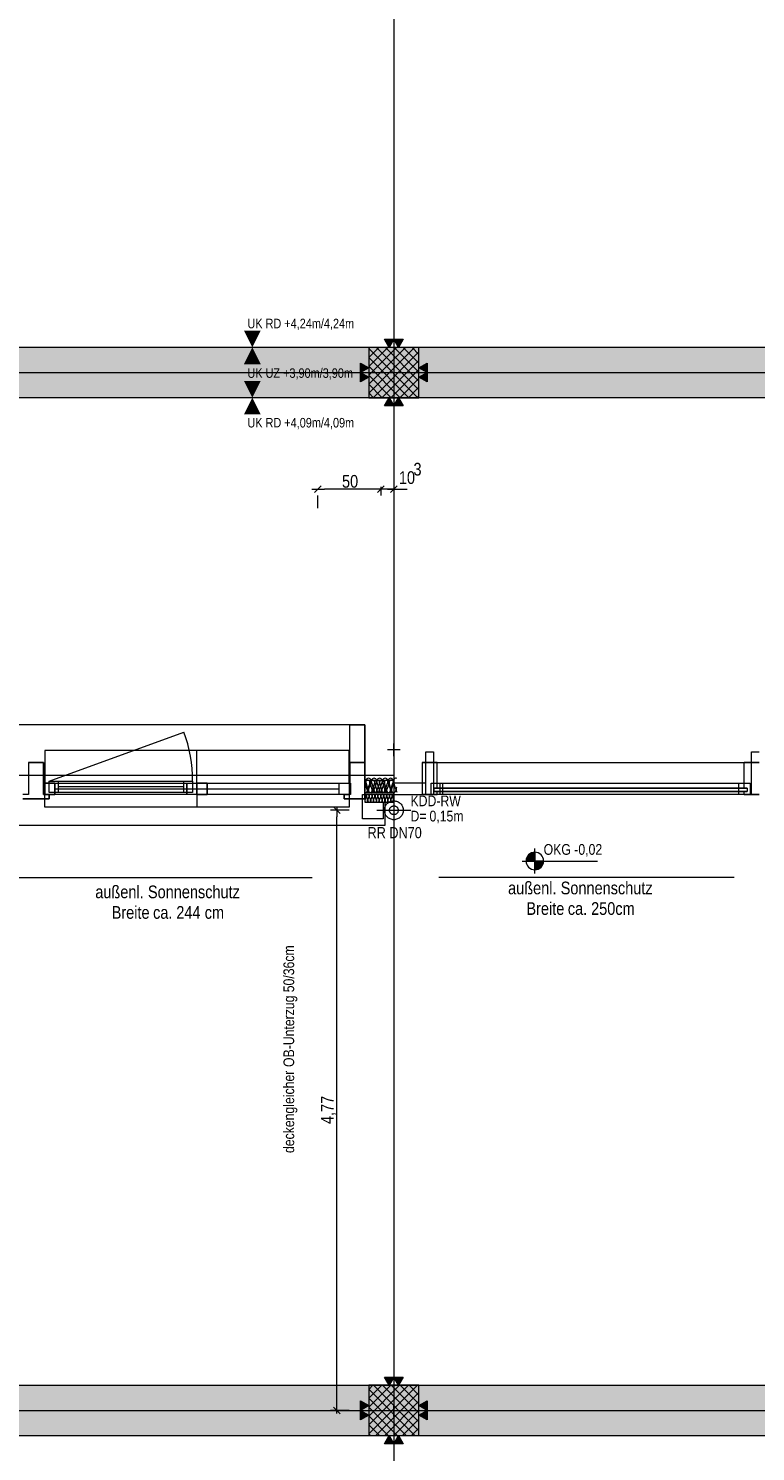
# Model space of a CAD drawing. Extents: x -620 to 300, y 62 to 1162.
# Tile 17 of 49: x -184 to -68, y 213 to 439. Entities that reach past the tile are written whole.
import ezdxf
from ezdxf.lldxf.tags import DXFTag

# ---------------------------------------------------------------- set-up
doc = ezdxf.new("R2010")
doc.units = 0
doc.layers.get('0').update_dxf_attribs({"lineweight": 13})
for name, color, linetype, lineweight, true_color in [('00_Beschriftung UZ', 3, 'Continuous', 35, 0x00ff00), ('30 -33 Aussenwände- 2 nichttragend', 7, 'Continuous', 9, 0x003dff), ('30 -33 Aussenwände- 3 Aussenstützen', 7, 'Continuous', 50, 0x0000dd), ('30 -33 Aussenwände- 7 Fassade_ Elemente', 7, 'Continuous', 9, 0x00aacc), ('30 -34 Innenwände- 2 nichttragend', 7, 'Continuous', 18, 0xff7fe6), ('30 -35 Decken- 1 Konstruktion-Träger- Stahlbeton', 7, 'Continuous', 13, 0x33aa00), ('30 -35 Decken- 11 Durchbruch', 5, 'Continuous', 15, 0x0000ff), ('70 -72 Beschriftung- 1 Beschriftung allgemein', 7, 'Continuous', 9, 0xff6633), ('70 -72 Beschriftung- 2 Beschriftung Bauteile', 7, 'Continuous', 9, 0x9999ff), ('70 -76 Bemaßung- 2 Allgemein', 9, 'Continuous', 5, 0x808080), ('iwb_Schraffur_Unterzug', 7, 'Continuous', 5, 0xffffcc)]:
    doc.layers.add(name, color=color, linetype=linetype, lineweight=lineweight, true_color=true_color)
for name, color, linetype, lineweight in [('40 -41 Abwasser_Wasser_Gas- 2 Wasser-1', 7, 'Continuous', 15), ('70 -71 Achsen- 1 Gebäudeachsen', 7, 'STRICHPUNKT2-A06G945V8I', 18), ('70 -72 Beschriftung- 5 Höhenkoten', 7, 'Continuous', 15)]:
    doc.layers.add(name, color=color, linetype=linetype, lineweight=lineweight)
doc.styles.get("Standard").update_dxf_attribs({"font": 'ARIALN.TTF'})
tags = doc.linetypes.add('fein_strichliert-A06G945W8I', pattern=[4, 1, -2, 1]).pattern_tags.tags
tags[8:9] = [DXFTag(74, 4), DXFTag(75, 0), DXFTag(340, '0'), DXFTag(46, 0.0), DXFTag(50, 0.0), DXFTag(44, 0.0), DXFTag(45, 0.0)]
tags[6:7] = [DXFTag(74, 4), DXFTag(75, 0), DXFTag(340, '0'), DXFTag(46, 0.0), DXFTag(50, 0.0), DXFTag(44, 0.0), DXFTag(45, 0.0)]
tags[4:5] = [DXFTag(74, 4), DXFTag(75, 0), DXFTag(340, '0'), DXFTag(46, 0.0), DXFTag(50, 0.0), DXFTag(44, 0.0), DXFTag(45, 0.0)]
tags = doc.linetypes.add('STRICHPUNKT2-A06G945V8I', pattern=[12.7, 6.35, -3.175, 0, -3.175]).pattern_tags.tags
tags[10:11] = [DXFTag(74, 4), DXFTag(75, 0), DXFTag(340, '0'), DXFTag(46, 0.0), DXFTag(50, 0.0), DXFTag(44, 0.0), DXFTag(45, 0.0)]
tags[8:9] = [DXFTag(74, 4), DXFTag(75, 0), DXFTag(340, '0'), DXFTag(46, 0.0), DXFTag(50, 0.0), DXFTag(44, 0.0), DXFTag(45, 0.0)]
tags[6:7] = [DXFTag(74, 4), DXFTag(75, 0), DXFTag(340, '0'), DXFTag(46, 0.0), DXFTag(50, 0.0), DXFTag(44, 0.0), DXFTag(45, 0.0)]
tags[4:5] = [DXFTag(74, 4), DXFTag(75, 0), DXFTag(340, '0'), DXFTag(46, 0.0), DXFTag(50, 0.0), DXFTag(44, 0.0), DXFTag(45, 0.0)]

# ---------------------------------------------------------------- blocks, each defined once
blk = doc.blocks.new('Referenz-A06G945X8I')
at = {"layer": '00_Beschriftung UZ', "color": 0, "linetype": 'Continuous', "lineweight": -2, "ltscale": 0.13}
for points in [[(-149.41, 391.12), (-148.08, 388.45), (-146.74, 391.12)], [(-149.41, 385.78), (-148.08, 388.45), (-146.74, 385.78)], [(-149.41, 383.12), (-148.08, 380.45), (-146.74, 383.12)], [(-149.41, 377.78), (-148.08, 380.45), (-146.74, 377.78)]]:
    blk.add_solid(points, dxfattribs=at)
at = {"layer": '30 -33 Aussenwände- 2 nichttragend', "color": 0, "linetype": 'fein_strichliert-A06G945W8I', "lineweight": -2, "ltscale": 0.13}
blk.add_line((-453.08, 320.45), (-125.58, 320.45), dxfattribs=at)
at = {"layer": '30 -33 Aussenwände- 3 Aussenstützen', "color": 0, "lineweight": -2}
for p, q in [((-129.58, 388.25), (-129.38, 388.45)), ((-129.58, 386.84), (-127.96, 388.45)), ((-129.58, 385.42), (-126.55, 388.45)), ((-129.58, 384.01), (-125.13, 388.45)), ((-129.58, 382.59), (-123.72, 388.45)), ((-129.58, 381.18), (-122.3, 388.45)), ((-129.58, 388.27), (-121.76, 380.45)), ((-128.89, 380.45), (-121.58, 387.76)), ((-128.35, 388.45), (-121.58, 381.69)), ((-126.93, 388.45), (-121.58, 383.1)), ((-125.52, 388.45), (-121.58, 384.52)), ((-124.1, 388.45), (-121.58, 385.93)), ((-122.69, 388.45), (-121.58, 387.34)), ((-129.58, 386.86), (-123.17, 380.45)), ((-129.58, 385.45), (-124.59, 380.45)), ((-127.48, 380.45), (-121.58, 386.35)), ((-126.06, 380.45), (-121.58, 384.94)), ((-125.58, 385.45), (-125.58, 383.45)), ((-129.58, 384.03), (-126, 380.45)), ((-129.58, 382.62), (-127.42, 380.45)), ((-126.58, 384.45), (-124.58, 384.45)), ((-124.65, 380.45), (-121.58, 383.52)), ((-129.58, 381.2), (-128.83, 380.45)), ((-123.23, 380.45), (-121.58, 382.11)), ((-121.82, 380.45), (-121.58, 380.69)), ((-129.58, 222.79), (-128.91, 223.45)), ((-129.58, 221.37), (-127.5, 223.45)), ((-129.58, 219.96), (-126.08, 223.45)), ((-129.58, 218.54), (-124.67, 223.45)), ((-129.58, 217.13), (-123.26, 223.45)), ((-129.58, 215.72), (-121.84, 223.45)), ((-129.58, 222.81), (-122.22, 215.45)), ((-128.81, 223.45), (-121.58, 216.22)), ((-128.43, 215.45), (-121.58, 222.3)), ((-127.39, 223.45), (-121.58, 217.64)), ((-125.98, 223.45), (-121.58, 219.05)), ((-124.57, 223.45), (-121.58, 220.47)), ((-123.15, 223.45), (-121.58, 221.88)), ((-121.74, 223.45), (-121.58, 223.3)), ((-129.58, 221.4), (-123.64, 215.45)), ((-129.58, 219.98), (-125.05, 215.45)), ((-127.01, 215.45), (-121.58, 220.89)), ((-125.6, 215.45), (-121.58, 219.47)), ((-125.58, 218.45), (-125.58, 220.45)), ((-129.58, 218.57), (-126.47, 215.45)), ((-126.58, 219.45), (-124.58, 219.45)), ((-124.18, 215.45), (-121.58, 218.06)), ((-129.58, 217.15), (-127.88, 215.45)), ((-129.58, 215.74), (-129.29, 215.45)), ((-122.77, 215.45), (-121.58, 216.64))]:
    blk.add_line(p, q, dxfattribs=at)
at = {"layer": '30 -33 Aussenwände- 3 Aussenstützen', "color": 0, "linetype": 'Continuous', "lineweight": -2, "ltscale": 0.13}
for p, q in [((-121.58, 388.45), (-129.58, 388.45)), ((-129.58, 388.45), (-129.58, 380.45)), ((-121.58, 380.45), (-121.58, 388.45)), ((-129.58, 380.45), (-121.58, 380.45)), ((-129.58, 223.45), (-129.58, 215.45)), ((-121.58, 223.45), (-129.58, 223.45)), ((-121.58, 215.45), (-121.58, 223.45)), ((-129.58, 215.45), (-121.58, 215.45))]:
    blk.add_line(p, q, dxfattribs=at)
at = {"layer": '30 -33 Aussenwände- 7 Fassade_ Elemente', "color": 0, "linetype": 'Continuous', "lineweight": -2, "ltscale": 0.13}
for p, q in [((-130.18, 328.45), (-285.98, 328.45)), ((-132.58, 322.45), (-132.58, 328.45)), ((-132.58, 328.45), (-130.18, 328.45)), ((-130.18, 328.45), (-130.18, 322.45)), ((-130.18, 320.08), (-130.18, 328.45)), ((-124.58, 324.45), (-126.58, 324.45)), ((-125.58, 323.45), (-125.58, 325.45)), ((-120.48, 324.15), (-119.28, 324.15)), ((-120.48, 317.35), (-120.48, 324.15)), ((-119.28, 324.15), (-119.28, 317.35)), ((-68.71, 317.35), (-68.71, 324.15)), ((-68.71, 324.15), (-67.51, 324.15)), ((-183.68, 322.45), (-181.28, 322.45)), ((-181.28, 322.45), (-183.68, 322.45)), ((-183.68, 322.45), (-183.68, 317.35)), ((-181.28, 322.45), (-181.28, 317.35)), ((-181.28, 317.35), (-181.28, 322.45)), ((-132.58, 317.35), (-132.58, 322.45)), ((-130.18, 322.45), (-132.58, 322.45)), ((-132.58, 322.45), (-132.58, 317.35)), ((-132.58, 322.45), (-130.18, 322.45)), ((-130.18, 322.45), (-130.18, 316.65)), ((-130.18, 316.65), (-130.18, 322.45)), ((-181.28, 317.35), (-181.28, 319.15)), ((-181.28, 317.35), (-181.28, 319.15)), ((-181.28, 319.15), (-179.48, 319.15)), ((-181.28, 319.15), (-156.88, 319.15)), ((-181.28, 317.35), (-181.28, 319.15)), ((-181.28, 319.15), (-179.48, 319.15)), ((-181.28, 317.35), (-181.28, 319.15)), ((-181.28, 319.15), (-156.88, 319.15)), ((-180.38, 319.5), (-157.58, 319.5)), ((-180.38, 317.7), (-180.38, 319.5)), ((-180.38, 319.5), (-178.98, 319.5)), ((-180.38, 317.7), (-180.38, 319.5)), ((-179.48, 319.15), (-179.48, 317.35)), ((-179.48, 319.15), (-179.48, 317.35)), ((-178.98, 319.5), (-178.98, 317.7)), ((-158.98, 319.5), (-157.58, 319.5)), ((-158.98, 317.7), (-158.98, 319.5)), ((-158.48, 319.15), (-156.88, 319.15)), ((-158.48, 317.35), (-158.48, 319.15)), ((-158.48, 319.15), (-156.88, 319.15)), ((-158.48, 317.35), (-158.48, 319.15)), ((-157.58, 319.5), (-157.58, 317.7)), ((-157.58, 319.5), (-157.58, 317.7)), ((-156.88, 319.15), (-132.48, 319.15)), ((-156.88, 319.15), (-155.28, 319.15)), ((-156.88, 319.15), (-132.48, 319.15)), ((-156.88, 317.35), (-156.88, 319.15)), ((-156.88, 319.15), (-155.28, 319.15)), ((-156.88, 317.35), (-156.88, 319.15)), ((-156.88, 319.15), (-156.88, 317.35)), ((-156.88, 319.15), (-156.88, 317.35)), ((-156.88, 317.35), (-156.88, 319.15)), ((-156.88, 317.35), (-156.88, 319.15)), ((-155.28, 319.15), (-155.28, 317.35)), ((-155.28, 319.15), (-155.28, 317.35)), ((-134.28, 319.15), (-132.48, 319.15)), ((-134.28, 317.35), (-134.28, 319.15)), ((-134.28, 319.15), (-132.48, 319.15)), ((-134.28, 317.35), (-134.28, 319.15)), ((-132.48, 319.15), (-132.48, 317.35)), ((-132.48, 319.15), (-132.48, 317.35)), ((-132.48, 319.15), (-132.48, 317.35)), ((-132.48, 319.15), (-132.48, 317.35)), ((-130.18, 319.65), (-125.58, 319.65)), ((-130.18, 317.65), (-130.18, 319.65)), ((-129.81, 318.15), (-130.13, 319.15)), ((-129.65, 318.23), (-130.02, 319.38)), ((-129.4, 319.15), (-129.77, 318.15)), ((-129.19, 319.38), (-129.61, 318.23)), ((-129.04, 318.15), (-129.37, 319.15)), ((-128.77, 318.23), (-129.14, 319.38)), ((-128.64, 319.15), (-129.01, 318.15)), ((-128.31, 319.38), (-128.73, 318.23)), ((-128.28, 318.15), (-128.6, 319.15)), ((-127.89, 318.23), (-128.26, 319.38)), ((-127.87, 319.15), (-128.24, 318.15)), ((-127.42, 319.38), (-127.85, 318.23)), ((-127.51, 318.15), (-127.83, 319.15)), ((-127.1, 319.15), (-127.47, 318.15)), ((-127.01, 318.23), (-127.38, 319.38)), ((-126.75, 318.15), (-127.07, 319.15)), ((-126.54, 319.38), (-126.97, 318.23)), ((-126.34, 319.15), (-126.71, 318.15)), ((-126.13, 318.23), (-126.5, 319.38)), ((-125.98, 318.15), (-126.3, 319.15)), ((-125.66, 319.38), (-126.09, 318.23)), ((-125.94, 318.15), (-125.58, 319.13)), ((-125.25, 318.23), (-125.62, 319.38)), ((-120.48, 319.15), (-125.58, 319.15)), ((-120.48, 317.35), (-120.48, 319.15)), ((-119.65, 317.35), (-119.65, 319.15)), ((-119.65, 319.15), (-117.85, 319.15)), ((-118.2, 317.35), (-118.2, 319.15)), ((-118.2, 319.15), (-68.91, 319.15)), ((-117.85, 319.15), (-117.85, 317.35)), ((-70.71, 319.15), (-68.91, 319.15)), ((-70.71, 317.35), (-70.71, 319.15)), ((-68.91, 319.15), (-68.91, 317.35)), ((-68.91, 319.15), (-68.91, 317.35)), ((-183.68, 317.35), (-184.58, 317.35)), ((-156.88, 317.35), (-181.28, 317.35)), ((-179.48, 317.35), (-181.28, 317.35)), ((-156.88, 317.35), (-181.28, 317.35)), ((-179.48, 317.35), (-181.28, 317.35)), ((-180.38, 317.35), (-181.28, 317.35)), ((-181.28, 317.35), (-180.38, 317.35)), ((-157.58, 317.7), (-180.38, 317.7)), ((-178.98, 317.7), (-180.38, 317.7)), ((-180.38, 317.35), (-180.38, 316.65)), ((-180.38, 316.65), (-180.38, 317.35)), ((-179.48, 318.25), (-158.48, 318.25)), ((-158.98, 318.6), (-178.98, 318.6)), ((-157.58, 317.7), (-158.98, 317.7)), ((-156.88, 317.35), (-158.48, 317.35)), ((-156.88, 317.35), (-158.48, 317.35)), ((-132.48, 317.35), (-156.88, 317.35)), ((-155.28, 317.35), (-156.88, 317.35)), ((-155.28, 317.35), (-156.88, 317.35)), ((-132.48, 317.35), (-156.88, 317.35)), ((-155.28, 318.25), (-134.28, 318.25)), ((-155.28, 318.25), (-134.28, 318.25)), ((-132.48, 317.35), (-134.28, 317.35)), ((-132.48, 317.35), (-134.28, 317.35)), ((-133.48, 316.65), (-133.48, 317.35)), ((-133.48, 317.35), (-133.48, 316.65)), ((-132.58, 317.35), (-133.48, 317.35)), ((-133.48, 317.35), (-132.58, 317.35)), ((-130.58, 313.51), (-130.58, 317.35)), ((-130.58, 317.35), (-130.18, 317.35)), ((-125.58, 317.65), (-130.18, 317.65)), ((-125.58, 317.35), (-130.18, 317.35)), ((-130.18, 317.35), (-130.18, 316.15)), ((-130.18, 317.35), (-130.18, 316.15)), ((-129.96, 317.05), (-130.18, 316.46)), ((-129.94, 317.05), (-129.75, 316.45)), ((-129.72, 316.45), (-129.5, 317.05)), ((-129.48, 317.05), (-129.29, 316.45)), ((-129.26, 316.45), (-129.04, 317.05)), ((-129.02, 317.05), (-128.83, 316.45)), ((-128.8, 316.45), (-128.58, 317.05)), ((-128.56, 317.05), (-128.37, 316.45)), ((-128.34, 316.45), (-128.12, 317.05)), ((-128.1, 317.05), (-127.91, 316.45)), ((-127.88, 316.45), (-127.66, 317.05)), ((-127.64, 317.05), (-127.45, 316.45)), ((-127.42, 316.45), (-127.2, 317.05)), ((-127.18, 317.05), (-126.99, 316.45)), ((-126.96, 316.45), (-126.74, 317.05)), ((-126.72, 317.05), (-126.53, 316.45)), ((-126.51, 316.45), (-126.28, 317.05)), ((-126.26, 317.05), (-126.07, 316.45)), ((-126.05, 316.45), (-125.82, 317.05)), ((-125.8, 317.05), (-125.61, 316.45)), ((-125.58, 317.35), (-120.48, 317.35)), ((-125.21, 318.23), (-125.08, 318.57)), ((-119.28, 317.35), (-120.48, 317.35)), ((-117.85, 317.35), (-119.65, 317.35)), ((-68.91, 317.35), (-118.2, 317.35)), ((-68.91, 317.35), (-70.71, 317.35)), ((-67.51, 317.35), (-68.71, 317.35)), ((-184.58, 316.65), (-180.38, 316.65)), ((-180.38, 316.65), (-184.58, 316.65)), ((-130.18, 316.65), (-133.48, 316.65)), ((-133.48, 316.65), (-130.18, 316.65)), ((-130.18, 316.15), (-125.58, 316.15)), ((-130.18, 316.15), (-127.28, 316.15)), ((-127.28, 316.15), (-127.28, 313.51)), ((-125.58, 316.07), (-126.98, 316.07)), ((-126.98, 312.51), (-126.98, 316.07)), ((-289.18, 312.51), (-126.98, 312.51)), ((-127.28, 313.51), (-130.58, 313.51))]:
    blk.add_line(p, q, dxfattribs=at)
at = {"layer": '30 -33 Aussenwände- 7 Fassade_ Elemente', "color": 0, "linetype": 'fein_strichliert-A06G945W8I', "lineweight": -2, "ltscale": 0.13}
blk.add_line((-180.38, 319.5), (-158.95, 327.3), dxfattribs=at)
at = {"layer": '30 -33 Aussenwände- 7 Fassade_ Elemente', "color": 0, "lineweight": -2}
for p, q in [((-132.68, 324.35), (-181.08, 324.35)), ((-156.88, 324.35), (-181.08, 324.35)), ((-181.08, 324.35), (-181.08, 319.15)), ((-132.68, 324.35), (-156.88, 324.35)), ((-156.88, 319.15), (-156.88, 324.35)), ((-132.68, 319.15), (-132.68, 324.35)), ((-181.08, 319.15), (-181.08, 317.35)), ((-179.48, 319.15), (-181.08, 319.15)), ((-179.48, 317.35), (-179.48, 319.15)), ((-179.48, 319.15), (-134.28, 319.15)), ((-179.48, 319.15), (-158.48, 319.15)), ((-158.48, 319.15), (-156.88, 319.15)), ((-158.48, 319.15), (-158.48, 317.35)), ((-156.88, 319.15), (-156.88, 317.35)), ((-155.28, 319.15), (-156.88, 319.15)), ((-155.28, 319.15), (-134.28, 319.15)), ((-155.28, 317.35), (-155.28, 319.15)), ((-134.28, 317.35), (-134.28, 319.15)), ((-134.28, 319.15), (-132.68, 319.15)), ((-132.68, 319.15), (-132.68, 317.35)), ((-181.08, 317.35), (-179.48, 317.35)), ((-181.08, 315.35), (-181.08, 317.35)), ((-179.48, 318.25), (-158.48, 318.25)), ((-179.48, 318.25), (-134.28, 318.25)), ((-134.28, 317.35), (-179.48, 317.35)), ((-158.48, 317.35), (-179.48, 317.35)), ((-156.88, 317.35), (-158.48, 317.35)), ((-156.88, 317.35), (-155.28, 317.35)), ((-156.88, 317.35), (-156.88, 315.35)), ((-155.28, 318.25), (-134.28, 318.25)), ((-134.28, 317.35), (-155.28, 317.35)), ((-132.68, 317.35), (-134.28, 317.35)), ((-132.68, 317.35), (-132.68, 315.35)), ((-132.68, 315.35), (-181.08, 315.35)), ((-156.88, 315.35), (-181.08, 315.35)), ((-132.68, 315.35), (-156.88, 315.35))]:
    blk.add_line(p, q, dxfattribs=at)
at = {"layer": '30 -33 Aussenwände- 7 Fassade_ Elemente', "color": 0, "linetype": 'fein_strichliert-A06G945W8I', "lineweight": -2, "ltscale": 0.13}
blk.add_ellipse((-180.38, 319.5), major_axis=(22.8, 0), ratio=1, start_param=0, end_param=0.349066, dxfattribs=at)
at = {"layer": '30 -33 Aussenwände- 7 Fassade_ Elemente', "color": 0, "linetype": 'Continuous', "lineweight": -2, "ltscale": 0.13}
for centre, major_axis, end_param in [((-129.77, 319.27), (0.364, -0.117), 3.765224), ((-129.61, 319.51), (0.419, -0.135), 3.765224), ((-129, 319.27), (0.364, -0.117), 3.765224), ((-128.72, 319.51), (0.419, -0.135), 3.765224), ((-128.23, 319.27), (0.364, -0.117), 3.765224), ((-127.84, 319.51), (0.419, -0.135), 3.765224), ((-127.47, 319.27), (0.364, -0.117), 3.765224), ((-127.47, 319.27), (-0.225, 0.31), 1.255075), ((-127.47, 319.27), (0.225, 0.31), 1.255075), ((-126.96, 319.51), (0.419, -0.135), 3.765224), ((-126.96, 319.51), (-0.258, 0.356), 1.255075), ((-127.47, 319.27), (0.364, -0.117), 1.255075), ((-126.96, 319.51), (0.258, 0.356), 1.255075), ((-126.7, 319.27), (0.364, -0.117), 3.765224), ((-126.7, 319.27), (-0.225, 0.31), 1.255075), ((-126.7, 319.27), (0.225, 0.31), 1.255075), ((-126.96, 319.51), (0.419, -0.135), 1.255075), ((-126.08, 319.51), (0.419, -0.135), 3.765224), ((-126.08, 319.51), (-0.258, 0.356), 1.255075), ((-126.7, 319.27), (0.364, -0.117), 1.255075), ((-125.94, 319.27), (-0.127, 0.361), 1.543158), ((-126.08, 319.51), (0.258, 0.356), 1.255075), ((-125.94, 319.27), (0.357, 0.137), 1.543158), ((-126.08, 319.51), (0.419, -0.135), 1.255075), ((-125.2, 319.51), (0.121, 0.423), 2.160679), ((-130.17, 318.04), (-0.005, -0.383), 1.896254), ((-130.18, 317.12), (0.219, -0.07), 1.884423), ((-130.07, 318.09), (-0.006, -0.44), 1.896254), ((-129.72, 317.12), (-0.135, 0.186), 1.254884), ((-129.72, 317.12), (0.135, 0.186), 1.254884), ((-129.41, 318.04), (-0.364, 0.117), 3.764652), ((-129.19, 318.09), (-0.419, 0.135), 3.764652), ((-129.72, 317.12), (0.219, -0.07), 1.254884), ((-129.26, 317.12), (0.219, -0.07), 3.764652), ((-129.26, 317.12), (-0.135, 0.186), 1.254884), ((-129.26, 317.12), (0.135, 0.186), 1.254884), ((-129.26, 317.12), (0.219, -0.07), 1.254884), ((-128.64, 318.04), (-0.364, 0.117), 3.764652), ((-128.8, 317.12), (0.219, -0.07), 3.764652), ((-128.8, 317.12), (-0.135, 0.186), 1.254884), ((-128.8, 317.12), (0.135, 0.186), 1.254884), ((-128.31, 318.09), (-0.419, 0.135), 3.764652), ((-128.8, 317.12), (0.219, -0.07), 1.254884), ((-128.34, 317.12), (0.219, -0.07), 3.764652), ((-127.88, 318.04), (-0.364, 0.117), 3.764652), ((-127.88, 318.04), (-0.364, 0.117), 1.254884), ((-127.88, 317.12), (0.219, -0.07), 3.764652), ((-127.88, 318.04), (-0.225, -0.31), 1.254884), ((-127.43, 318.09), (-0.419, 0.135), 3.764652), ((-127.43, 318.09), (-0.419, 0.135), 1.254884), ((-127.43, 318.09), (-0.258, -0.356), 1.254884), ((-127.42, 317.12), (0.219, -0.07), 3.764652), ((-127.88, 318.04), (0.225, -0.31), 1.254884), ((-127.11, 318.04), (-0.364, 0.117), 3.764652), ((-127.11, 318.04), (-0.364, 0.117), 1.254884), ((-127.11, 318.04), (-0.225, -0.31), 1.254884), ((-126.96, 317.12), (0.219, -0.07), 3.764652), ((-127.43, 318.09), (0.258, -0.356), 1.254884), ((-126.55, 318.09), (-0.419, 0.135), 1.254884), ((-126.55, 318.09), (-0.419, 0.135), 3.764652), ((-127.11, 318.04), (0.225, -0.31), 1.254884), ((-126.55, 318.09), (-0.258, -0.356), 1.254884), ((-126.34, 318.04), (-0.364, 0.117), 1.254884), ((-126.5, 317.12), (0.219, -0.07), 3.764652), ((-126.34, 318.04), (-0.225, -0.31), 1.254884), ((-126.55, 318.09), (0.258, -0.356), 1.254884), ((-126.04, 317.12), (0.219, -0.07), 3.764652), ((-125.67, 318.09), (-0.419, 0.135), 1.254884), ((-126.34, 318.04), (0.225, -0.31), 1.254884), ((-125.58, 318.04), (-0.364, 0.117), 1.878013), ((-125.67, 318.09), (-0.258, -0.356), 1.254884), ((-125.58, 317.12), (0.003, 0.23), 1.896254), ((-125.67, 318.09), (0.258, -0.356), 1.254884), ((-124.79, 318.09), (-0.419, 0.135), 1.157172), ((-129.96, 316.38), (-0.216, -0.078), 1.552305), ((-129.96, 316.38), (0.074, -0.217), 1.552305), ((-129.5, 316.38), (-0.219, 0.07), 3.765224), ((-129.5, 316.38), (-0.219, 0.07), 1.255075), ((-129.5, 316.38), (-0.135, -0.186), 1.255075), ((-129.5, 316.38), (0.135, -0.186), 1.255075), ((-129.04, 316.38), (-0.219, 0.07), 3.765224), ((-129.04, 316.38), (-0.219, 0.07), 1.255075), ((-129.04, 316.38), (-0.135, -0.186), 1.255075), ((-129.04, 316.38), (0.135, -0.186), 1.255075), ((-128.58, 316.38), (-0.219, 0.07), 3.765224), ((-128.13, 316.38), (-0.219, 0.07), 3.765224), ((-127.67, 316.38), (-0.219, 0.07), 3.765224), ((-127.21, 316.38), (-0.219, 0.07), 3.765224), ((-126.75, 316.38), (-0.219, 0.07), 3.765224), ((-126.29, 316.38), (-0.219, 0.07), 3.765224), ((-125.83, 316.38), (-0.219, 0.07), 3.765224)]:
    blk.add_ellipse(centre, major_axis=major_axis, ratio=1, start_param=0, end_param=end_param, dxfattribs=at)
at = {"layer": '30 -34 Innenwände- 2 nichttragend', "color": 0, "lineweight": -2}
for p, q in [((-121.08, 322.45), (-67.48, 322.45)), ((-121.08, 322.45), (-121.08, 317.35)), ((-118.68, 322.45), (-121.08, 322.45)), ((-118.68, 318.35), (-118.68, 322.45)), ((-67.48, 322.45), (-69.88, 322.45)), ((-69.88, 318.35), (-69.88, 322.45)), ((-121.08, 317.35), (-118.68, 317.35)), ((-67.48, 317.35), (-121.08, 317.35)), ((-69.38, 318.35), (-119.18, 318.35)), ((-119.18, 317.85), (-119.18, 318.35)), ((-119.18, 318.35), (-69.38, 318.35)), ((-119.18, 318.35), (-118.68, 318.35)), ((-119.18, 317.85), (-119.18, 318.35)), ((-119.18, 317.85), (-69.38, 317.85)), ((-118.68, 317.85), (-119.18, 317.85)), ((-69.38, 317.85), (-119.18, 317.85)), ((-118.68, 317.35), (-118.68, 317.85)), ((-69.88, 318.35), (-69.38, 318.35)), ((-69.88, 317.35), (-69.88, 317.85)), ((-69.38, 317.85), (-69.88, 317.85)), ((-69.88, 317.35), (-67.48, 317.35)), ((-69.38, 318.35), (-69.38, 317.85)), ((-69.38, 318.35), (-69.38, 317.85))]:
    blk.add_line(p, q, dxfattribs=at)
at = {"layer": '30 -35 Decken- 1 Konstruktion-Träger- Stahlbeton', "color": 0, "linetype": 'fein_strichliert-A06G945W8I', "lineweight": -2, "ltscale": 0.13}
for p, q in [((35.42, 388.45), (-451.58, 388.45)), ((35.42, 380.45), (-451.58, 380.45)), ((-451.58, 223.45), (35.42, 223.45)), ((-451.58, 215.45), (35.42, 215.45))]:
    blk.add_line(p, q, dxfattribs=at)
at = {"layer": '30 -35 Decken- 11 Durchbruch', "color": 0, "linetype": 'fein_strichliert-A06G945W8I', "lineweight": -2, "ltscale": 0.13}
for p, q in [((-125.58, 317.55), (-125.58, 312.15)), ((-128.28, 314.85), (-122.88, 314.85))]:
    blk.add_line(p, q, dxfattribs=at)
at = {"layer": '30 -35 Decken- 11 Durchbruch', "color": 0, "linetype": 'Continuous', "lineweight": -2, "ltscale": 0.13}
for p, q in [((-127.08, 314.85), (-127.07, 315)), ((-127.07, 314.71), (-127.08, 314.85)), ((-127.07, 315), (-127.05, 315.15)), ((-127.05, 314.56), (-127.07, 314.71)), ((-127.05, 315.15), (-127.01, 315.29)), ((-127.01, 314.42), (-127.05, 314.56)), ((-127.01, 315.29), (-126.97, 315.43)), ((-126.97, 315.43), (-126.9, 315.56)), ((-126.9, 315.56), (-126.83, 315.69)), ((-126.83, 315.69), (-126.74, 315.81)), ((-126.74, 315.81), (-126.64, 315.91)), ((-126.64, 315.91), (-126.53, 316.01)), ((-126.53, 316.01), (-126.41, 316.1)), ((-126.41, 316.1), (-126.29, 316.18)), ((-126.29, 316.18), (-126.15, 316.24)), ((-126.15, 316.24), (-126.02, 316.29)), ((-126.02, 316.29), (-125.87, 316.32)), ((-125.87, 316.32), (-125.73, 316.35)), ((-125.73, 316.35), (-125.58, 316.35)), ((-125.58, 316.35), (-125.43, 316.35)), ((-125.43, 316.35), (-125.29, 316.32)), ((-125.29, 316.32), (-125.14, 316.29)), ((-125.14, 316.29), (-125.01, 316.24)), ((-125.01, 316.24), (-124.87, 316.18)), ((-124.87, 316.18), (-124.75, 316.1)), ((-124.75, 316.1), (-124.63, 316.01)), ((-124.63, 316.01), (-124.52, 315.91)), ((-124.52, 315.91), (-124.42, 315.81)), ((-124.42, 315.81), (-124.33, 315.69)), ((-124.33, 315.69), (-124.26, 315.56)), ((-124.26, 315.56), (-124.19, 315.43)), ((-124.19, 315.43), (-124.14, 315.29)), ((-124.14, 315.29), (-124.11, 315.15)), ((-124.11, 314.56), (-124.14, 314.42)), ((-124.11, 315.15), (-124.09, 315)), ((-124.09, 314.71), (-124.11, 314.56)), ((-124.09, 315), (-124.08, 314.85)), ((-124.08, 314.85), (-124.09, 314.71)), ((-126.97, 314.28), (-127.01, 314.42)), ((-126.9, 314.15), (-126.97, 314.28)), ((-126.83, 314.02), (-126.9, 314.15)), ((-126.74, 313.9), (-126.83, 314.02)), ((-126.64, 313.79), (-126.74, 313.9)), ((-126.53, 313.69), (-126.64, 313.79)), ((-126.41, 313.61), (-126.53, 313.69)), ((-126.29, 313.53), (-126.41, 313.61)), ((-126.15, 313.47), (-126.29, 313.53)), ((-126.02, 313.42), (-126.15, 313.47)), ((-125.87, 313.38), (-126.02, 313.42)), ((-125.73, 313.36), (-125.87, 313.38)), ((-125.58, 313.35), (-125.73, 313.36)), ((-125.43, 313.36), (-125.58, 313.35)), ((-125.29, 313.38), (-125.43, 313.36)), ((-125.14, 313.42), (-125.29, 313.38)), ((-125.01, 313.47), (-125.14, 313.42)), ((-124.87, 313.53), (-125.01, 313.47)), ((-124.75, 313.61), (-124.87, 313.53)), ((-124.63, 313.69), (-124.75, 313.61)), ((-124.52, 313.79), (-124.63, 313.69)), ((-124.42, 313.9), (-124.52, 313.79)), ((-124.33, 314.02), (-124.42, 313.9)), ((-124.26, 314.15), (-124.33, 314.02)), ((-124.19, 314.28), (-124.26, 314.15)), ((-124.14, 314.42), (-124.19, 314.28))]:
    blk.add_line(p, q, dxfattribs=at)
at = {"layer": '40 -41 Abwasser_Wasser_Gas- 2 Wasser-1', "color": 0, "linetype": 'Continuous', "lineweight": -2, "ltscale": 0.13}
for p, q in [((-126.28, 314.88), (-126.27, 314.94)), ((-126.28, 314.81), (-126.28, 314.88)), ((-126.27, 314.74), (-126.28, 314.81)), ((-126.27, 314.94), (-126.26, 315.01)), ((-126.26, 314.67), (-126.27, 314.74)), ((-126.26, 315.01), (-126.24, 315.08)), ((-126.23, 314.61), (-126.26, 314.67)), ((-126.24, 315.08), (-126.22, 315.14)), ((-126.21, 314.54), (-126.23, 314.61)), ((-126.22, 315.14), (-126.19, 315.2)), ((-126.17, 314.48), (-126.21, 314.54)), ((-126.19, 315.2), (-126.15, 315.26)), ((-126.15, 315.26), (-126.11, 315.31)), ((-126.11, 315.31), (-126.06, 315.36)), ((-126.06, 315.36), (-126.01, 315.41)), ((-126.01, 315.41), (-125.95, 315.45)), ((-125.95, 315.45), (-125.89, 315.48)), ((-125.89, 315.48), (-125.83, 315.51)), ((-125.83, 315.51), (-125.76, 315.53)), ((-125.76, 315.53), (-125.69, 315.54)), ((-125.69, 315.54), (-125.63, 315.55)), ((-125.63, 315.55), (-125.56, 315.55)), ((-125.56, 315.55), (-125.49, 315.55)), ((-125.49, 315.55), (-125.42, 315.54)), ((-125.42, 315.54), (-125.35, 315.52)), ((-125.35, 315.52), (-125.29, 315.49)), ((-125.29, 315.49), (-125.23, 315.46)), ((-125.23, 315.46), (-125.17, 315.42)), ((-125.17, 315.42), (-125.12, 315.38)), ((-125.12, 315.38), (-125.07, 315.33)), ((-125.07, 315.33), (-125.02, 315.28)), ((-125.02, 315.28), (-124.99, 315.22)), ((-124.97, 314.5), (-125.01, 314.45)), ((-124.99, 315.22), (-124.95, 315.16)), ((-124.94, 314.56), (-124.97, 314.5)), ((-124.95, 315.16), (-124.92, 315.1)), ((-124.92, 314.63), (-124.94, 314.56)), ((-124.92, 315.1), (-124.9, 315.03)), ((-124.9, 314.69), (-124.92, 314.63)), ((-124.9, 315.03), (-124.89, 314.97)), ((-124.89, 314.76), (-124.9, 314.69)), ((-124.89, 314.97), (-124.88, 314.9)), ((-124.88, 314.83), (-124.89, 314.76)), ((-124.88, 314.9), (-124.88, 314.83)), ((-126.13, 314.43), (-126.17, 314.48)), ((-126.09, 314.37), (-126.13, 314.43)), ((-126.04, 314.33), (-126.09, 314.37)), ((-125.99, 314.28), (-126.04, 314.33)), ((-125.93, 314.25), (-125.99, 314.28)), ((-125.87, 314.22), (-125.93, 314.25)), ((-125.8, 314.19), (-125.87, 314.22)), ((-125.74, 314.17), (-125.8, 314.19)), ((-125.67, 314.16), (-125.74, 314.17)), ((-125.6, 314.15), (-125.67, 314.16)), ((-125.53, 314.15), (-125.6, 314.15)), ((-125.47, 314.16), (-125.53, 314.15)), ((-125.4, 314.18), (-125.47, 314.16)), ((-125.33, 314.2), (-125.4, 314.18)), ((-125.27, 314.23), (-125.33, 314.2)), ((-125.21, 314.26), (-125.27, 314.23)), ((-125.15, 314.3), (-125.21, 314.26)), ((-125.1, 314.34), (-125.15, 314.3)), ((-125.05, 314.39), (-125.1, 314.34)), ((-125.01, 314.45), (-125.05, 314.39))]:
    blk.add_line(p, q, dxfattribs=at)
at = {"layer": '70 -71 Achsen- 1 Gebäudeachsen', "color": 0, "linetype": 'STRICHPUNKT2-A06G945V8I', "lineweight": -2, "ltscale": 0.13}
for p, q in [((-125.58, 1084.39), (-125.58, 84.95)), ((-538.63, 384.45), (76.5, 384.45)), ((-538.63, 219.45), (76.5, 219.45))]:
    blk.add_line(p, q, dxfattribs=at)
at = {"layer": '70 -72 Beschriftung- 1 Beschriftung allgemein', "color": 0, "linetype": 'Continuous', "lineweight": -2, "ltscale": 0.13}
for p, q in [((-185.54, 304.19), (-138.54, 304.19)), ((-71.44, 304.19), (-118.44, 304.19))]:
    blk.add_line(p, q, dxfattribs=at)
at = {"layer": '70 -72 Beschriftung- 2 Beschriftung Bauteile', "color": 0, "lineweight": -2}
for p, q in [((-126.33, 388.45), (-127.08, 389.75)), ((-127.08, 389.75), (-125.58, 389.75)), ((-125.58, 389.75), (-126.33, 388.45)), ((-124.83, 388.45), (-125.58, 389.75)), ((-125.58, 389.75), (-124.08, 389.75)), ((-124.08, 389.75), (-124.83, 388.45)), ((-130.88, 385.95), (-129.58, 385.2)), ((-130.88, 384.45), (-130.88, 385.95)), ((-129.58, 385.2), (-130.88, 384.45)), ((-121.58, 385.2), (-120.28, 385.95)), ((-120.28, 384.45), (-121.58, 385.2)), ((-120.28, 385.95), (-120.28, 384.45)), ((-130.88, 384.45), (-129.58, 383.7)), ((-130.88, 382.95), (-130.88, 384.45)), ((-129.58, 383.7), (-130.88, 382.95)), ((-121.58, 383.7), (-120.28, 384.45)), ((-120.28, 382.95), (-121.58, 383.7)), ((-120.28, 384.45), (-120.28, 382.95)), ((-127.08, 379.15), (-126.33, 380.45)), ((-126.33, 380.45), (-125.58, 379.15)), ((-125.58, 379.15), (-124.83, 380.45)), ((-124.83, 380.45), (-124.08, 379.15)), ((-125.58, 379.15), (-127.08, 379.15)), ((-124.08, 379.15), (-125.58, 379.15)), ((-126.33, 223.45), (-127.08, 224.75)), ((-127.08, 224.75), (-125.58, 224.75)), ((-125.58, 224.75), (-126.33, 223.45)), ((-124.83, 223.45), (-125.58, 224.75)), ((-125.58, 224.75), (-124.08, 224.75)), ((-124.08, 224.75), (-124.83, 223.45)), ((-130.88, 220.95), (-129.58, 220.2)), ((-130.88, 219.45), (-130.88, 220.95)), ((-129.58, 220.2), (-130.88, 219.45)), ((-121.58, 220.2), (-120.28, 220.95)), ((-120.28, 219.45), (-121.58, 220.2)), ((-120.28, 220.95), (-120.28, 219.45)), ((-130.88, 219.45), (-129.58, 218.7)), ((-130.88, 217.95), (-130.88, 219.45)), ((-129.58, 218.7), (-130.88, 217.95)), ((-121.58, 218.7), (-120.28, 219.45)), ((-120.28, 217.95), (-121.58, 218.7)), ((-120.28, 219.45), (-120.28, 217.95)), ((-127.08, 214.15), (-126.33, 215.45)), ((-126.33, 215.45), (-125.58, 214.15)), ((-125.58, 214.15), (-124.83, 215.45)), ((-124.83, 215.45), (-124.08, 214.15)), ((-125.58, 214.15), (-127.08, 214.15)), ((-124.08, 214.15), (-125.58, 214.15))]:
    blk.add_line(p, q, dxfattribs=at)
for points in [[(-126.33, 388.45), (-127.08, 389.75), (-126.33, 389.75)], [(-126.33, 388.45), (-126.33, 389.75), (-125.58, 389.75)], [(-124.83, 388.45), (-125.58, 389.75), (-124.83, 389.75)], [(-124.83, 388.45), (-124.83, 389.75), (-124.08, 389.75)], [(-130.88, 384.45), (-130.88, 385.95), (-129.58, 385.2)], [(-120.28, 384.45), (-121.58, 385.2), (-120.28, 385.95)], [(-130.88, 382.95), (-130.88, 384.45), (-129.58, 383.7)], [(-120.28, 382.95), (-121.58, 383.7), (-120.28, 384.45)], [(-126.33, 379.15), (-127.08, 379.15), (-126.33, 380.45)], [(-126.33, 379.15), (-126.33, 380.45), (-125.58, 379.15)], [(-124.83, 379.15), (-125.58, 379.15), (-124.83, 380.45)], [(-124.83, 379.15), (-124.83, 380.45), (-124.08, 379.15)], [(-126.33, 223.45), (-127.08, 224.75), (-126.33, 224.75)], [(-126.33, 223.45), (-126.33, 224.75), (-125.58, 224.75)], [(-124.83, 223.45), (-125.58, 224.75), (-124.83, 224.75)], [(-124.83, 223.45), (-124.83, 224.75), (-124.08, 224.75)], [(-130.88, 219.45), (-130.88, 220.95), (-129.58, 220.2)], [(-120.28, 219.45), (-121.58, 220.2), (-120.28, 220.95)], [(-130.88, 217.95), (-130.88, 219.45), (-129.58, 218.7)], [(-120.28, 217.95), (-121.58, 218.7), (-120.28, 219.45)], [(-126.33, 214.15), (-127.08, 214.15), (-126.33, 215.45)], [(-126.33, 214.15), (-126.33, 215.45), (-125.58, 214.15)], [(-124.83, 214.15), (-125.58, 214.15), (-124.83, 215.45)], [(-124.83, 214.15), (-124.83, 215.45), (-124.08, 214.15)]]:
    blk.add_solid(points, dxfattribs=at)
at = {"layer": '70 -72 Beschriftung- 5 Höhenkoten', "color": 0, "linetype": 'Continuous', "lineweight": -2, "ltscale": 0.13}
for p, q in [((-103.16, 304.79), (-103.16, 308.79)), ((-103.16, 308.19), (-103.16, 306.79)), ((-103.16, 306.79), (-103.16, 308.19)), ((-105.16, 306.79), (-93.2, 306.79)), ((-104.56, 306.79), (-103.16, 306.79)), ((-103.16, 306.79), (-104.56, 306.79)), ((-101.76, 306.79), (-103.16, 306.79)), ((-103.16, 306.79), (-103.16, 305.39)), ((-103.16, 306.79), (-101.76, 306.79)), ((-103.16, 305.39), (-103.16, 306.79))]:
    blk.add_line(p, q, dxfattribs=at)
for major_axis in [(0, 1.4), (1.4, 0), (-1.4, 0), (0, -1.4)]:
    blk.add_ellipse((-103.16, 306.79), major_axis=major_axis, ratio=1, start_param=0, end_param=1.570796, dxfattribs=at)
at = {"layer": '70 -72 Beschriftung- 5 Höhenkoten', "color": 0, "lineweight": -2}
for points in [[(-104.15, 306.79), (-104.29, 307.62), (-104.15, 307.78)], [(-103.98, 306.79), (-104.15, 307.78), (-103.98, 307.93)], [(-104.15, 306.79), (-104.15, 307.78), (-103.98, 306.79)], [(-103.8, 306.79), (-103.98, 307.93), (-103.8, 308.04)], [(-103.98, 306.79), (-103.98, 307.93), (-103.8, 306.79)], [(-103.59, 306.79), (-103.8, 308.04), (-103.59, 308.13)], [(-103.8, 306.79), (-103.8, 308.04), (-103.59, 306.79)], [(-103.38, 306.79), (-103.59, 308.13), (-103.38, 308.18)], [(-103.59, 306.79), (-103.59, 308.13), (-103.38, 306.79)], [(-103.16, 306.79), (-103.38, 308.18), (-103.16, 308.19)], [(-103.38, 306.79), (-103.38, 308.18), (-103.16, 306.79)], [(-104.54, 306.79), (-104.56, 306.79), (-104.54, 307.01)], [(-104.49, 306.79), (-104.54, 307.01), (-104.49, 307.23)], [(-104.54, 306.79), (-104.54, 307.01), (-104.49, 306.79)], [(-104.41, 306.79), (-104.49, 307.23), (-104.41, 307.43)], [(-104.49, 306.79), (-104.49, 307.23), (-104.41, 306.79)], [(-104.29, 306.79), (-104.41, 307.43), (-104.29, 307.62)], [(-104.41, 306.79), (-104.41, 307.43), (-104.29, 306.79)], [(-104.29, 306.79), (-104.29, 307.62), (-104.15, 306.79)], [(-103.16, 305.39), (-103.16, 306.79), (-102.94, 305.41)], [(-102.94, 305.41), (-103.16, 306.79), (-102.94, 306.79)], [(-102.94, 305.41), (-102.94, 306.79), (-102.73, 305.46)], [(-102.73, 305.46), (-102.94, 306.79), (-102.73, 306.79)], [(-102.73, 305.46), (-102.73, 306.79), (-102.52, 305.55)], [(-102.52, 305.55), (-102.73, 306.79), (-102.52, 306.79)], [(-102.52, 305.55), (-102.52, 306.79), (-102.34, 305.66)], [(-102.34, 305.66), (-102.52, 306.79), (-102.34, 306.79)], [(-102.34, 305.66), (-102.34, 306.79), (-102.17, 305.8)], [(-102.17, 305.8), (-102.34, 306.79), (-102.17, 306.79)], [(-102.17, 305.8), (-102.17, 306.79), (-102.03, 305.97)], [(-102.03, 305.97), (-102.17, 306.79), (-102.03, 306.79)], [(-102.03, 305.97), (-102.03, 306.79), (-101.91, 306.16)], [(-101.91, 306.16), (-102.03, 306.79), (-101.91, 306.79)], [(-101.91, 306.16), (-101.91, 306.79), (-101.83, 306.36)], [(-101.83, 306.36), (-101.91, 306.79), (-101.83, 306.79)], [(-101.83, 306.36), (-101.83, 306.79), (-101.78, 306.58)], [(-101.78, 306.58), (-101.83, 306.79), (-101.78, 306.79)], [(-101.78, 306.58), (-101.78, 306.79), (-101.76, 306.79)]]:
    blk.add_solid(points, dxfattribs=at)
at = {"layer": '70 -76 Bemaßung- 2 Allgemein', "color": 0, "linetype": 'Continuous', "lineweight": -2, "ltscale": 0.13}
for p, q in [((-138.64, 365.9), (-136.58, 365.9)), ((-138.17, 365.37), (-137.11, 366.43)), ((-137.64, 362.9), (-137.64, 364.9)), ((-128.7, 365.9), (-136.58, 365.9)), ((-128.7, 365.9), (-129.76, 365.9)), ((-126.64, 365.9), (-128.7, 365.9)), ((-126.64, 365.9), (-128.7, 365.9)), ((-127.11, 366.43), (-128.17, 365.37)), ((-127.11, 366.43), (-128.17, 365.37)), ((-127.64, 366.29), (-127.64, 364.9)), ((-127.64, 366.29), (-127.64, 364.9)), ((-125.58, 365.9), (-127.64, 365.9)), ((-126.58, 365.9), (-124.52, 365.9)), ((-126.11, 365.37), (-125.05, 366.43)), ((-125.58, 366.29), (-125.58, 364.9)), ((-124.52, 365.9), (-123.46, 365.9)), ((-132.66, 314.85), (-135.66, 314.85)), ((-135.19, 315.38), (-134.13, 314.32)), ((-134.66, 315.35), (-134.66, 313.79)), ((-134.66, 220.51), (-134.66, 313.79)), ((-134.13, 218.92), (-135.19, 219.98)), ((-134.66, 218.95), (-134.66, 220.51)), ((-132.66, 219.45), (-135.66, 219.45))]:
    blk.add_line(p, q, dxfattribs=at)
at = {"layer": '00_Beschriftung UZ', "color": 0, "linetype": 'ByBlock', "lineweight": -2, "ltscale": 0.13, "char_height": 1.5103, "attachment_point": 1}
for s, insert in [('{\\fArial Narrow;UK RD +4,24m/4,24m}', (-148.86, 393)), ('{\\fArial Narrow;UK UZ +3,90m/3,90m}', (-148.86, 385.12)), ('{\\fArial Narrow;UK RD +4,09m/4,09m}', (-148.86, 377.23))]:
    blk.add_mtext(s, dxfattribs=dict(at, insert=insert))
at = {"layer": '30 -35 Decken- 11 Durchbruch', "color": 0, "linetype": 'Continuous', "lineweight": -2, "ltscale": 0.13, "char_height": 1.7, "attachment_point": 1}
for s, insert in [('{\\fArial Narrow;KDD-RW}', (-122.93, 317.2)), ('{\\fArial Narrow;D=}', (-122.93, 314.78)), ('{\\fArial Narrow;0,15m}', (-119.91, 314.78))]:
    blk.add_mtext(s, dxfattribs=dict(at, insert=insert))
at = {"layer": '30 -35 Decken- 11 Durchbruch', "color": 0, "linetype": 'ByBlock', "lineweight": -2, "ltscale": 0.13, "insert": (-128.28, 312.16), "char_height": 0.0036, "attachment_point": 1}
for s in ['{\\fArial Narrow;prm0_name}', '{\\fArial Narrow;prm0_value}', '{\\fArial Narrow;prm3_name}', '{\\fArial Narrow;prm4_value}', '{\\fArial Narrow;prm6_type}', '{\\fArial Narrow;prm7_name}', '{\\fArial Narrow;IFC_UUID}', '{\\fArial Narrow;instanceID}', '{\\fArial Narrow;prm1_name}', '{\\fArial Narrow;prm1_type}', '{\\fArial Narrow;prm1_value}', '{\\fArial Narrow;prm2_name}', '{\\fArial Narrow;prm3_type}', '{\\fArial Narrow;prm3_value}', '{\\fArial Narrow;prm5_value}', '{\\fArial Narrow;prm7_type}', '{\\fArial Narrow;prm2_value}', '{\\fArial Narrow;prm4_type}', '{\\fArial Narrow;prm0_type}', '{\\fArial Narrow;prm2_type}', '{\\fArial Narrow;prm4_name}', '{\\fArial Narrow;prm5_name}', '{\\fArial Narrow;prm5_type}', '{\\fArial Narrow;prm6_name}', '{\\fArial Narrow;prm6_value}', '{\\fArial Narrow;prm7_value}']:
    blk.add_mtext(s, dxfattribs=at)
at = {"layer": '70 -72 Beschriftung- 1 Beschriftung allgemein', "color": 0, "linetype": 'Continuous', "lineweight": -2, "ltscale": 0.13, "attachment_point": 1}
for s, insert, char_height in [('{\\fArial Narrow;RR DN70}', (-129.77, 312.18), 1.7621), ('{\\fArial Narrow;außenl.}', (-107.41, 303.51), 2.0138), ('{\\fArial Narrow;Sonnenschutz}', (-99.05, 303.51), 2.0138), ('{\\fArial Narrow;außenl.}', (-173.05, 302.89), 2.0138), ('{\\fArial Narrow;Sonnenschutz}', (-164.68, 302.89), 2.0138), ('{\\fArial Narrow;Breite}', (-170.45, 299.62), 2.0138), ('{\\fArial Narrow;ca.}', (-163.86, 299.62), 2.0138), ('{\\fArial Narrow;244}', (-160.17, 299.62), 2.0138), ('{\\fArial Narrow;cm}', (-155.65, 299.62), 2.0138), ('{\\fArial Narrow;Breite}', (-104.5, 300.24), 2.0138), ('{\\fArial Narrow;ca.}', (-97.91, 300.24), 2.0138), ('{\\fArial Narrow;250cm}', (-94.21, 300.24), 2.0138)]:
    blk.add_mtext(s, dxfattribs=dict(at, insert=insert, char_height=char_height))
at = {"layer": '70 -72 Beschriftung- 1 Beschriftung allgemein', "color": 0, "linetype": 'Continuous', "lineweight": -2, "ltscale": 0.13, "char_height": 1.7, "attachment_point": 1, "rotation": 90}
for s, insert in [('{\\fArial Narrow;50/36cm}', (-143.13, 285.92)), ('{\\fArial Narrow;OB-Unterzug}', (-143.13, 274.04)), ('{\\fArial Narrow;deckengleicher}', (-143.13, 260.36))]:
    blk.add_mtext(s, dxfattribs=dict(at, insert=insert))
at = {"layer": '70 -72 Beschriftung- 5 Höhenkoten', "color": 0, "linetype": 'Continuous', "lineweight": -2, "ltscale": 0.13, "insert": (-101.76, 309.48), "char_height": 1.7, "attachment_point": 1}
blk.add_mtext('{\\fArial Narrow;OKG -0,02}', dxfattribs=at)
at = {"layer": '70 -76 Bemaßung- 2 Allgemein', "color": 0, "linetype": 'Continuous', "lineweight": -2, "ltscale": 0.13, "char_height": 2.0138, "attachment_point": 1}
for s, insert in [('{\\fArial Narrow;3}', (-122.46, 370.09)), ('{\\fArial Narrow;50}', (-133.82, 368.16)), ('{\\fArial Narrow;10}', (-124.78, 368.75))]:
    blk.add_mtext(s, dxfattribs=dict(at, insert=insert))
at = {"layer": '70 -76 Bemaßung- 2 Allgemein', "color": 0, "linetype": 'Continuous', "lineweight": -2, "ltscale": 0.13, "insert": (-137.17, 264.97), "char_height": 2.0138, "attachment_point": 1, "rotation": 90}
blk.add_mtext('{\\fArial Narrow;4,77}', dxfattribs=at)
blk = doc.blocks.new('Referenz-A06G945Z8I')
at = {"layer": 'iwb_Schraffur_Unterzug', "linetype": 'Continuous', "ltscale": 0.13}
for points in [[(46.52, 388.45), (46.52, 380.45), (-451.58, 380.45)], [(46.52, 388.45), (-451.58, 380.45), (-451.58, 388.45)], [(46.52, 388.45), (-451.58, 388.45), (76.5, 388.45)], [(-447.2, 219.45), (-447.2, 223.45), (76.5, 223.45)], [(-447.2, 219.45), (76.5, 223.45), (76.5, 220.52)], [(-447.2, 219.45), (76.5, 220.52), (76.5, 218.39)], [(-447.2, 219.45), (76.5, 218.39), (76.5, 215.45)], [(-447.2, 219.45), (76.5, 215.45), (-447.2, 215.45)]]:
    blk.add_solid(points, dxfattribs=at)

msp = doc.modelspace()

# ---------------------------------------------------------------- block references
at = {"color": 8, "lineweight": 13, "ltscale": 0.13, "true_color": 0x808080}
msp.add_blockref('Referenz-A06G945X8I', (0, 0), dxfattribs=at)
at = {"color": 8, "lineweight": 25, "ltscale": 0.25, "true_color": 0x808080}
msp.add_blockref('Referenz-A06G945Z8I', (0, 0), dxfattribs=at)

doc.saveas('drawing.dxf')
